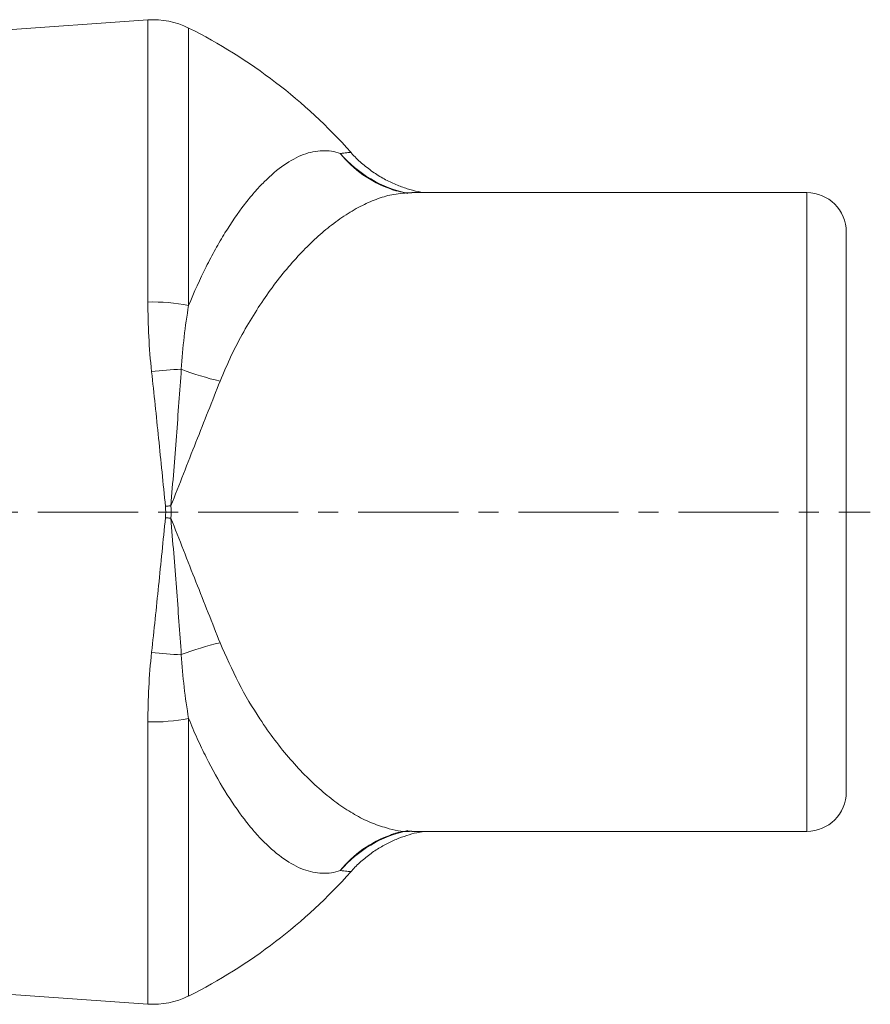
# Model space of a CAD drawing. Header units: millimetres. Extents: x 158 to 728, y 55 to 548.
# Tile 3 of 6: x 277 to 385, y 99 to 224. Entities that reach past the tile are written whole.
import ezdxf

# ---------------------------------------------------------------- set-up
doc = ezdxf.new("R2010")
doc.units = ezdxf.units.MM
doc.linetypes.add('CENTERX2', pattern=[20.32, 12.7, -2.54, 2.54, -2.54])
doc.layers.add('FORMAT', color=7, linetype='Continuous')

msp = doc.modelspace()

# ---------------------------------------------------------------- linework, layer by layer
at = {"color": 7, "linetype": 'Continuous', "lineweight": 15}
for p, q in [((293.68, 223.83), (249.91, 220.77)), ((324.58, 202.35), (324.45, 202.39)), ((336.79, 201.93), (327.15, 201.93)), ((377.29, 201.93), (336.79, 201.93)), ((382.29, 196.93), (382.29, 125.93)), ((324.45, 120.47), (324.59, 120.52)), ((327.15, 120.93), (336.79, 120.93)), ((336.79, 120.93), (377.29, 120.93)), ((275.14, 100.33), (293.68, 99.03))]:
    msp.add_line(p, q, dxfattribs=at)
at = {"color": 8, "linetype": 'Continuous', "lineweight": 0}
for p, q in [((293.68, 188.04), (293.68, 223.83)), ((298.85, 222.8), (298.85, 187.6)), ((377.29, 120.93), (377.29, 201.93)), ((298.85, 135.26), (298.85, 100.06)), ((293.68, 99.03), (293.68, 134.82))]:
    msp.add_line(p, q, dxfattribs=at)
at = {"color": 8, "linetype": 'Continuous', "lineweight": 0, "flags": 128}
for points in [[(296.6, 162.23), (296.52, 162.22), (296.43, 162.21), (296.34, 162.2), (296.25, 162.19), (296.17, 162.18), (296.08, 162.17), (295.99, 162.15), (295.91, 162.14)], [(296.6, 160.63), (296.52, 160.64), (296.43, 160.65), (296.34, 160.66), (296.25, 160.67), (296.17, 160.68), (296.08, 160.7), (295.99, 160.71), (295.91, 160.72)]]:
    msp.add_lwpolyline(points, dxfattribs=at)
at = {"color": 7, "linetype": 'Continuous', "lineweight": 15}
for centre, radius, start, end in [((294.38, 213.85), 10, 63.4556, 94), ((268.19, 161.43), 68.6, 41.6893, 63.4556), ((377.29, 196.93), 5, 0, 90), ((377.29, 125.93), 5, 270, 0), ((268.19, 161.43), 68.6, 296.5444, 318.3087), ((294.38, 109.01), 10, 266, 296.5444)]:
    msp.add_arc(centre, radius, start, end, dxfattribs=at)
at = {"color": 8, "linetype": 'Continuous', "lineweight": 0}
for centre, radius, start, end in [((329.18, 215.8), 14.22, 218.8146, 250.5604), ((329.93, 217.14), 15.66, 220.9002, 257.9514), ((294.41, 166.08), 21.98, 78.367, 91.9159), ((298.72, 146.67), 32.86, 91.382, 97.9845), ((312.1, 216.94), 40.01, 249.248, 256.6208), ((312.1, 105.93), 40.01, 103.3792, 110.752), ((298.72, 176.19), 32.86, 262.0155, 268.618), ((294.41, 156.79), 21.98, 268.0841, 281.633), ((329.93, 105.72), 15.66, 102.0344, 139.0999), ((329.17, 107.07), 14.21, 109.4195, 141.2055)]:
    msp.add_arc(centre, radius, start, end, dxfattribs=at)
for points, knots in [([(298.85, 187.6), (299.55, 189.33), (300.29, 190.96), (301.26, 192.89), (301.46, 193.27), (301.85, 194.02), (302.05, 194.38), (302.65, 195.46), (303.05, 196.15), (304.27, 198.12), (305.09, 199.32), (306.34, 200.94), (306.76, 201.46), (307.39, 202.19), (307.6, 202.42), (308.03, 202.87), (308.24, 203.09), (309.29, 204.14), (310.12, 204.85), (311.77, 206), (312.59, 206.44), (313.82, 206.9), (314.22, 207.02), (315.03, 207.18), (315.42, 207.23), (316.6, 207.26), (317.36, 207.15), (318.1, 206.89)], [0, 0, 0, 0, 0.125, 0.125, 0.15625, 0.15625, 0.1875, 0.1875, 0.25, 0.25, 0.375, 0.375, 0.4375, 0.4375, 0.46875, 0.46875, 0.5, 0.5, 0.625, 0.625, 0.75, 0.75, 0.8125, 0.8125, 0.875, 0.875, 1, 1, 1, 1]), ([(318.1, 206.89), (318.39, 206.92), (318.97, 206.99), (319.39, 207.03), (319.39, 207.03), (319.39, 207.03)], [0, 0, 0, 0, 0.373564, 0.747106, 1, 1, 1, 1]), ([(327.15, 201.91), (326.4, 201.87), (325, 201.81), (322.9, 201.21), (320.88, 200.35), (318.82, 199.16), (316.79, 197.71), (314.83, 196.02), (312.93, 194.13), (311.05, 191.99), (309.21, 189.62), (307.47, 187.06), (305.81, 184.29), (304.23, 181.3), (303.31, 179.11), (302.84, 178.01)], [0, 0, 0, 0, 0.092452, 0.170929, 0.249408, 0.329877, 0.410347, 0.483706, 0.557064, 0.632058, 0.707049, 0.779254, 0.851452, 0.925734, 1, 1, 1, 1]), ([(295.91, 162.14), (295.62, 165.05), (295.33, 167.93), (294.75, 173.62), (294.45, 176.43), (294.15, 179.21)], [0, 0, 0, 0, 0.5, 0.5, 1, 1, 1, 1]), ([(297.92, 179.52), (297.73, 176.75), (297.52, 173.92), (297.18, 169.58), (297.07, 168.12), (296.84, 165.18), (296.72, 163.71), (296.6, 162.23)], [0, 0, 0, 0, 0.5, 0.5, 0.75, 0.75, 1, 1, 1, 1]), ([(302.84, 178.01), (301.85, 175.51), (300.82, 172.93), (299.26, 168.97), (298.73, 167.63), (297.67, 164.93), (297.14, 163.58), (296.6, 162.23)], [0, 0, 0, 0, 0.5, 0.5, 0.75, 0.75, 1, 1, 1, 1]), ([(294.15, 143.65), (294.45, 146.43), (294.75, 149.24), (295.33, 154.93), (295.62, 157.81), (295.91, 160.72)], [0, 0, 0, 0, 0.5, 0.5, 1, 1, 1, 1]), ([(296.6, 160.63), (296.84, 157.66), (297.07, 154.73), (297.52, 148.97), (297.73, 146.13), (297.92, 143.34)], [0, 0, 0, 0, 0.5, 0.5, 1, 1, 1, 1]), ([(302.84, 144.85), (301.85, 147.35), (300.82, 149.93), (299.26, 153.89), (298.73, 155.23), (297.67, 157.93), (297.14, 159.28), (296.6, 160.63)], [0, 0, 0, 0, 0.5, 0.5, 0.75, 0.75, 1, 1, 1, 1]), ([(302.84, 144.85), (303.6, 143.13), (305.12, 139.65), (307.55, 135.63), (309.78, 132.46), (311.78, 130), (313.82, 127.8), (315.88, 125.9), (317.92, 124.31), (319.93, 123.03), (321.94, 122.02), (324.27, 121.24), (326.02, 120.83), (327.06, 120.95), (327.15, 120.96)], [0, 0, 0, 0, 0.1178857, 0.2382697, 0.3172296, 0.3961954, 0.4773058, 0.5584184, 0.6354058, 0.712393, 0.7912306, 0.8700665, 0.9882701, 1, 1, 1, 1]), ([(318.1, 115.97), (317.35, 115.71), (316.59, 115.6), (315.03, 115.64), (314.23, 115.81), (312.59, 116.42), (311.77, 116.87), (310.11, 118.02), (309.28, 118.73), (308.02, 119.98), (307.6, 120.43), (306.97, 121.16), (306.76, 121.41), (306.34, 121.93), (306.13, 122.19), (305.09, 123.55), (304.26, 124.75), (302.65, 127.37), (301.85, 128.79), (300.69, 131.1), (300.31, 131.9), (299.56, 133.55), (299.2, 134.39), (298.85, 135.26)], [0, 0, 0, 0, 0.125, 0.125, 0.25, 0.25, 0.375, 0.375, 0.5, 0.5, 0.5625, 0.5625, 0.59375, 0.59375, 0.625, 0.625, 0.75, 0.75, 0.875, 0.875, 0.9375, 0.9375, 1, 1, 1, 1]), ([(319.39, 115.83), (319.39, 115.83), (319.41, 115.83), (319.01, 115.86), (318.4, 115.94), (318.1, 115.97)], [0, 0, 0, 0, 0.213789, 0.606881, 1, 1, 1, 1])]:
    msp.add_open_spline(points, degree=3, knots=knots, dxfattribs=at)
at = {"color": 7, "linetype": 'Continuous', "lineweight": 15}
for points, knots in [([(328.69, 201.93), (328.45, 201.97), (327.74, 202.08), (326.55, 202.41), (325.11, 202.94), (323.63, 203.65), (322.16, 204.56), (320.78, 205.67), (319.85, 206.51), (319.45, 207.02), (319.42, 207.05)], [0, 0, 0, 0, 0.068375, 0.20052, 0.342052, 0.494898, 0.654989, 0.819737, 0.987463, 1, 1, 1, 1]), ([(327.16, 201.9), (327.1, 201.9), (326.66, 201.87), (325.72, 201.99), (324.94, 202.22), (324.57, 202.33)], [0, 0, 0, 0, 0.066693, 0.543389, 1, 1, 1, 1]), ([(319.43, 115.79), (319.6, 115.99), (320.14, 116.62), (321.16, 117.52), (322.46, 118.49), (323.8, 119.29), (325.15, 119.94), (326.49, 120.42), (327.66, 120.75), (328.39, 120.88), (328.68, 120.93)], [0, 0, 0, 0, 0.073211, 0.228198, 0.378201, 0.522841, 0.661558, 0.79355, 0.917598, 1, 1, 1, 1]), ([(324.59, 120.55), (324.66, 120.57), (325.09, 120.74), (326.01, 120.93), (326.78, 120.95), (327.15, 120.96)], [0, 0, 0, 0, 0.0948953, 0.5712393, 1, 1, 1, 1])]:
    msp.add_open_spline(points, degree=3, knots=knots, dxfattribs=at)
at = {"color": 8, "linetype": 'Continuous', "lineweight": 0}
for points in [[(294.15, 179.21), (293.83, 182.23), (293.68, 185.17), (293.68, 188.04)], [(298.85, 187.6), (298.41, 185.02), (298.09, 182.33), (297.92, 179.52)], [(295.91, 160.72), (295.95, 161.19), (295.95, 161.67), (295.91, 162.14)], [(296.6, 162.23), (296.65, 161.7), (296.65, 161.16), (296.6, 160.63)], [(293.68, 134.82), (293.68, 137.69), (293.83, 140.63), (294.15, 143.65)], [(297.92, 143.34), (298.09, 140.53), (298.41, 137.84), (298.85, 135.26)]]:
    msp.add_open_spline(points, degree=3, dxfattribs=at)
at = {"layer": 'FORMAT', "linetype": 'CENTERX2', "lineweight": 0}
msp.add_line((157.81, 161.43), (385.34, 161.43), dxfattribs=at)

doc.saveas('drawing.dxf')
